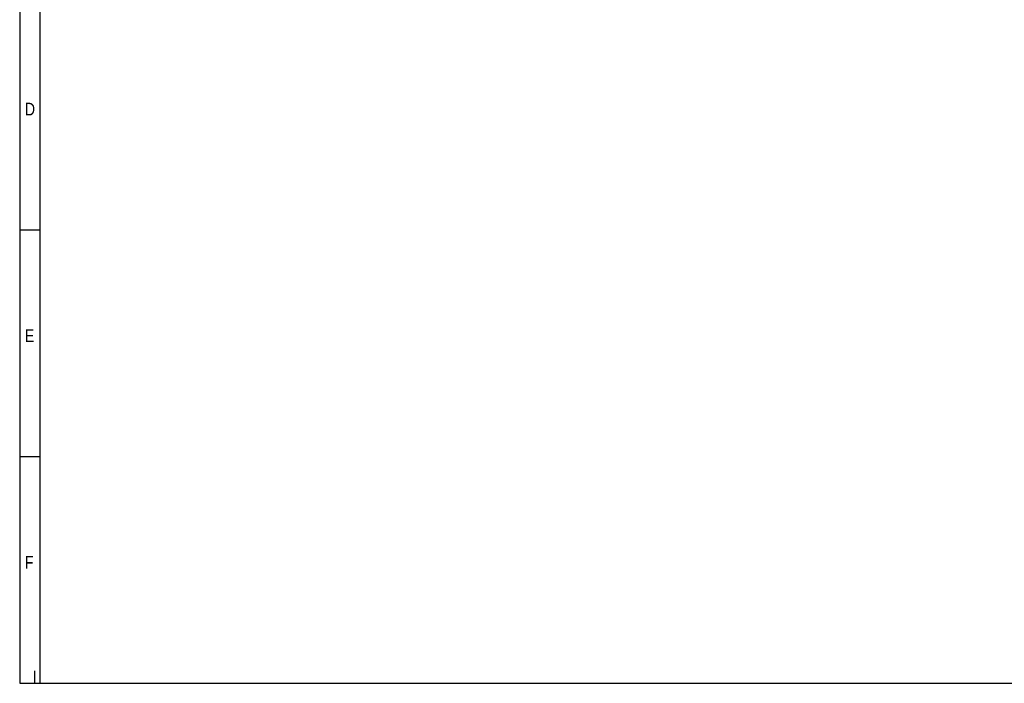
# Model space of a CAD drawing. Header units: millimetres. Extents: x 16 to 406, y 5 to 285.
# Tile 1 of 13: x 16 to 209, y 14 to 144. Entities that reach past the tile are written whole.
import ezdxf

# ---------------------------------------------------------------- set-up
doc = ezdxf.new("R2010")
doc.units = ezdxf.units.MM
doc.layers.add('10', color=7, linetype='Continuous')
doc.styles.add('SEACAD_Arial', font='arial.ttf')

msp = doc.modelspace()

# ---------------------------------------------------------------- linework, layer by layer
at = {"layer": '10', "color": 7, "linetype": 'Continuous'}
for p, q in [((19.6664, 13.5775), (19.6664, 280.5775)), ((19.6664, 102.5775), (15.6664, 102.5775)), ((19.6664, 58.0775), (15.6664, 58.0775)), ((18.6664, 13.5775), (18.6664, 15.999))]:
    msp.add_line(p, q, dxfattribs=at)
msp.add_lwpolyline([(405.6664, 13.5775), (405.6664, 284.5775), (15.6664, 284.5775), (15.6664, 13.5775), (405.6664, 13.5775)], dxfattribs=at)

# ---------------------------------------------------------------- texts
at = {"layer": '10', "char_height": 2.5, "attachment_point": 1, "style": 'SEACAD_Arial'}
for s, insert, width in [('{\\farial rounded mt|b0||i0||c0|p34;\\C7;\\H2.50000002;\\W0.8;D}', (16.6664, 127.5775), 1.956532), ('{\\farial rounded mt|b0||i0||c0|p34;\\C7;\\H2.50000002;\\W0.8;E}', (16.6664, 83.0775), 1.793488), ('{\\farial rounded mt|b0||i0||c0|p34;\\C7;\\H2.50000002;\\W0.8;F}', (16.6664, 38.5775), 1.630445)]:
    msp.add_mtext(s, dxfattribs=dict(at, insert=insert, width=width))

doc.saveas('drawing.dxf')
